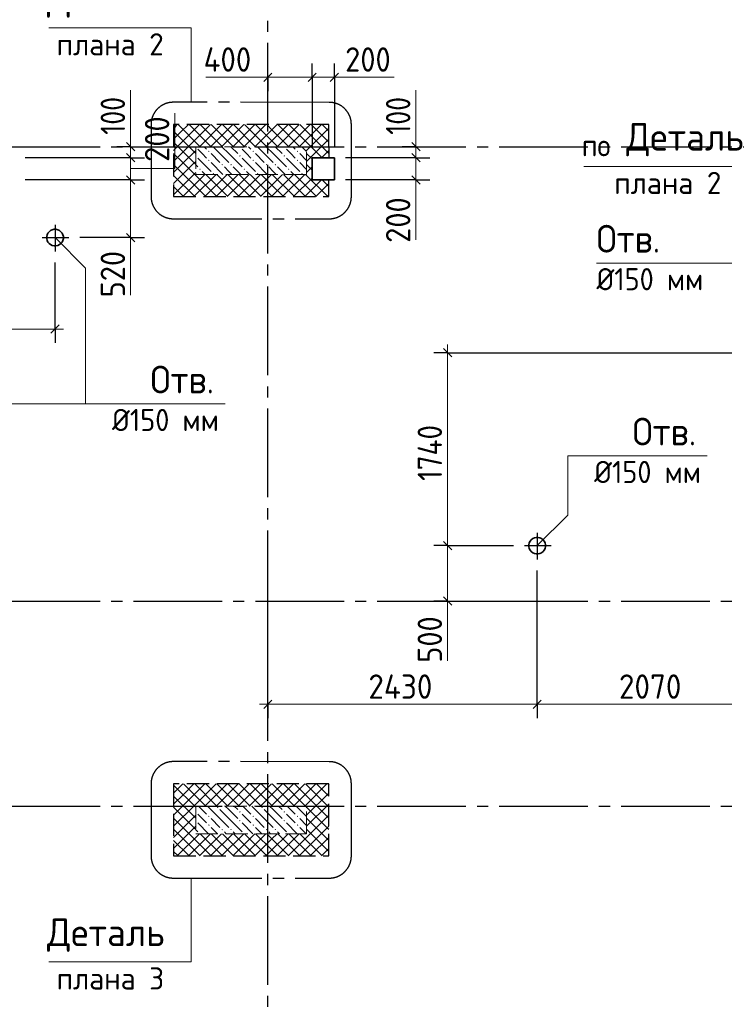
# Model space of a CAD drawing. Header units: millimetres. Extents: x 0 to 59400, y 0 to 42000.
# Tile 7 of 31: x 11574 to 17931, y 25143 to 34028. Entities that reach past the tile are written whole.
import ezdxf

# ---------------------------------------------------------------- set-up
doc = ezdxf.new("R2010")
doc.units = ezdxf.units.MM
doc.linetypes.add('______2', pattern=[270, 200, -70])
doc.linetypes.add('______5', pattern=[1100, 800, -100, 100, -100])
for name, color, linetype, lineweight in [('Standard', 7, 'Continuous', 25), ('ЖБ Перекрытие верхний уровень', 7, 'Continuous', 18), ('Общий01', 7, 'Continuous', 13), ('Примечания', 7, 'Continuous', 13), ('Размерная линия_ общее', 7, 'Continuous', 13)]:
    doc.layers.add(name, color=color, linetype=linetype, lineweight=lineweight)
doc.layers.add('ЖБ Пилон', color=7, linetype='______2', lineweight=13, true_color=0xa0a0a0)
doc.layers.add('Оси', color=7, linetype='______5', lineweight=13, true_color=0x656565)
doc.styles.add('ISOCPEUR', font='txt')

msp = doc.modelspace()

# ---------------------------------------------------------------- hatches: boundary and pattern name
at = {"layer": 'ЖБ Пилон', "linetype": 'Continuous', "lineweight": 18, "transparency": 33554687}
for points in [[(13164.6, 32882), (13167.1, 32879.6), (13162.7, 32875.2), (13162.7, 32882)], [(13554.1, 32879.6), (13556.5, 32882), (13564.6, 32882), (13567.1, 32879.6), (13560.6, 32873.1)], [(13954.1, 32879.6), (13956.5, 32882), (13964.6, 32882), (13967.1, 32879.6), (13960.6, 32873.1)], [(13162.7, 32803.9), (13167.1, 32799.6), (13162.7, 32795.2)], [(13274.1, 32839.6), (13280.6, 32846.1), (13287.1, 32839.6), (13280.6, 32833.1)], [(13554.1, 32799.6), (13560.6, 32806.1), (13567.1, 32799.6), (13560.6, 32793.1)], [(13674.1, 32839.6), (13680.6, 32846.1), (13687.1, 32839.6), (13680.6, 32833.1)], [(13954.1, 32799.6), (13960.6, 32806.1), (13967.1, 32799.6), (13960.6, 32793.1)], [(14074.1, 32839.6), (14080.6, 32846.1), (14087.1, 32839.6), (14080.6, 32833.1)], [(13274.1, 32759.6), (13280.6, 32766.1), (13287.1, 32759.6), (13280.6, 32753.1)], [(13394.1, 32719.6), (13400.6, 32726.1), (13407.1, 32719.6), (13400.6, 32713.1)], [(13474.1, 32719.6), (13480.6, 32726.1), (13487.1, 32719.6), (13480.6, 32713.1)], [(13674.1, 32759.6), (13680.6, 32766.1), (13687.1, 32759.6), (13680.6, 32753.1)], [(13794.1, 32719.6), (13800.6, 32726.1), (13807.1, 32719.6), (13800.6, 32713.1)], [(13874.1, 32719.6), (13880.6, 32726.1), (13887.1, 32719.6), (13880.6, 32713.1)], [(14074.1, 32759.6), (14080.6, 32766.1), (14087.1, 32759.6), (14080.6, 32753.1)], [(13194.1, 32679.6), (13200.6, 32686.1), (13207.1, 32679.6), (13200.6, 32673.1)], [(13314.1, 32639.6), (13320.6, 32646.1), (13327.1, 32639.6), (13320.6, 32633.1)], [(13594.1, 32679.6), (13600.6, 32686.1), (13607.1, 32679.6), (13600.6, 32673.1)], [(13714.1, 32639.6), (13720.6, 32646.1), (13727.1, 32639.6), (13720.6, 32633.1)], [(13994.1, 32679.6), (14000.6, 32686.1), (14007.1, 32679.6), (14000.6, 32673.1)], [(14114.1, 32639.6), (14120.6, 32646.1), (14127.1, 32639.6), (14120.6, 32633.1)], [(13354.1, 26919.6), (13360.6, 26926.1), (13367.1, 26919.6), (13360.6, 26913.1)], [(13754.1, 26919.6), (13760.6, 26926.1), (13767.1, 26919.6), (13760.6, 26913.1)], [(14154.1, 26919.6), (14160.6, 26926.1), (14162.7, 26923.9), (14162.7, 26915.2), (14160.6, 26913.1)], [(13162.7, 26883.9), (13167.1, 26879.6), (13162.7, 26875.2)], [(13274.1, 26839.6), (13280.6, 26846.1), (13287.1, 26839.6), (13280.6, 26833.1)], [(13554.1, 26879.6), (13560.6, 26886.1), (13567.1, 26879.6), (13560.6, 26873.1)], [(13674.1, 26839.6), (13680.6, 26846.1), (13687.1, 26839.6), (13680.6, 26833.1)], [(13954.1, 26879.6), (13960.6, 26886.1), (13967.1, 26879.6), (13960.6, 26873.1)], [(14074.1, 26839.6), (14080.6, 26846.1), (14087.1, 26839.6), (14080.6, 26833.1)], [(13162.7, 26803.9), (13167.1, 26799.6), (13162.7, 26795.2)], [(13274.1, 26759.6), (13280.6, 26766.1), (13287.1, 26759.6), (13280.6, 26753.1)], [(13554.1, 26799.6), (13560.6, 26806.1), (13567.1, 26799.6), (13560.6, 26793.1)], [(13674.1, 26759.6), (13680.6, 26766.1), (13687.1, 26759.6), (13680.6, 26753.1)], [(13954.1, 26799.6), (13960.6, 26806.1), (13967.1, 26799.6), (13960.6, 26793.1)], [(14074.1, 26759.6), (14080.6, 26766.1), (14087.1, 26759.6), (14080.6, 26753.1)], [(13196.5, 26682), (13200.6, 26686.1), (13204.6, 26682)], [(13394.1, 26719.6), (13400.6, 26726.1), (13407.1, 26719.6), (13400.6, 26713.1)], [(13474.1, 26719.6), (13480.6, 26726.1), (13487.1, 26719.6), (13480.6, 26713.1)], [(13596.5, 26682), (13600.6, 26686.1), (13604.6, 26682)], [(13794.1, 26719.6), (13800.6, 26726.1), (13807.1, 26719.6), (13800.6, 26713.1)], [(13874.1, 26719.6), (13880.6, 26726.1), (13887.1, 26719.6), (13880.6, 26713.1)], [(13996.5, 26682), (14000.6, 26686.1), (14004.6, 26682)]]:
    msp.add_hatch(color=7, dxfattribs=at).paths.add_polyline_path(points, flags=16)

# ---------------------------------------------------------------- linework, layer by layer
at = {"layer": 'Standard', "color": 7, "linetype": '______5', "lineweight": -3, "transparency": 33554687}
for p, q in [((14366.2, 33282.4), (12959.2, 33282.9)), ((12759.2, 33082.9), (12759.2, 32432)), ((14566.2, 32431.6), (14566.2, 33082.4)), ((12959.2, 32232), (14366.2, 32231.6)), ((14366.2, 27332.4), (12959.2, 27332.9)), ((12759.2, 27132.9), (12759.2, 26482)), ((14566.2, 26481.6), (14566.2, 27132.4)), ((12959.2, 26282), (14366.2, 26281.6))]:
    msp.add_line(p, q, dxfattribs=at)
at = {"layer": 'Standard', "color": 9, "linetype": '______2', "lineweight": -3, "true_color": 0xc7c7c7, "transparency": 33554687}
for p, q in [((14362.7, 33082), (12962.7, 33082)), ((12962.7, 33082), (12962.7, 32432)), ((14362.7, 32882), (14362.7, 33082)), ((14362.7, 32882), (14362.7, 32782)), ((14362.7, 32432), (14362.7, 32582)), ((12962.7, 32432), (14362.7, 32432)), ((14362.7, 27132), (12962.7, 27132)), ((12962.7, 27132), (12962.7, 26482)), ((14362.7, 26482), (14362.7, 27132)), ((12962.7, 26482), (14362.7, 26482))]:
    msp.add_line(p, q, dxfattribs=at)
at = {"layer": 'Standard', "color": 9, "linetype": 'Continuous', "lineweight": -3, "true_color": 0xc7c7c7, "transparency": 33554687}
for p, q in [((13002.6, 33082), (13202.6, 32882)), ((13102.6, 33082), (13302.6, 32882)), ((13195.6, 32882), (13395.6, 33082)), ((13202.6, 33082), (13402.6, 32882)), ((13295.6, 32882), (13495.6, 33082)), ((13302.6, 33082), (13502.6, 32882)), ((13395.6, 32882), (13595.6, 33082)), ((13402.6, 33082), (13602.6, 32882)), ((13495.6, 32882), (13695.6, 33082)), ((13502.6, 33082), (13702.6, 32882)), ((13595.6, 32882), (13795.6, 33082)), ((13602.6, 33082), (13802.6, 32882)), ((13702.6, 33082), (13849.1, 32935.5)), ((13802.6, 33082), (13849.1, 33035.5)), ((13849.1, 33035.5), (13895.6, 33082)), ((13849.1, 32935.5), (13995.6, 33082)), ((13895.6, 32882), (14095.6, 33082)), ((13902.6, 33082), (14102.6, 32882)), ((13995.6, 32882), (14195.6, 33082)), ((14002.6, 33082), (14302.6, 32782)), ((14095.6, 32882), (14295.6, 33082)), ((14102.6, 33082), (14362.7, 32821.8)), ((14202.6, 33082), (14362.7, 32921.8)), ((14302.6, 33082), (14362.7, 33021.8)), ((12962.7, 33021.8), (13162.7, 32821.8)), ((13695.6, 32882), (13849.1, 33035.5)), ((13849.1, 33035.5), (14002.6, 32882)), ((14162.7, 32849.2), (14362.7, 33049.2)), ((12962.7, 32921.8), (13149.1, 32735.5)), ((13795.6, 32882), (13849.1, 32935.5)), ((13849.1, 32935.5), (13902.6, 32882)), ((14162.7, 32749.2), (14362.7, 32949.2)), ((12962.7, 32821.8), (13049.1, 32735.5)), ((13049.1, 32735.5), (13162.7, 32849.2)), ((14162.7, 32821.8), (14212.7, 32771.8)), ((14295.6, 32782), (14362.7, 32849.2)), ((12962.7, 32649.2), (13049.1, 32735.5)), ((12962.7, 32549.2), (13149.1, 32735.5)), ((12962.7, 32721.8), (13252.6, 32432)), ((13049.1, 32735.5), (13352.6, 32432)), ((13149.1, 32735.5), (13162.7, 32749.2)), ((13149.1, 32735.5), (13162.7, 32721.8)), ((14162.7, 32721.8), (14212.7, 32671.8)), ((14162.7, 32649.2), (14212.7, 32699.2)), ((12962.7, 32449.2), (13162.7, 32649.2)), ((12962.7, 32621.8), (13152.6, 32432)), ((13045.6, 32432), (13245.6, 32632)), ((13145.6, 32432), (13345.6, 32632)), ((13245.6, 32432), (13445.6, 32632)), ((13252.6, 32632), (13452.6, 32432)), ((13345.6, 32432), (13545.6, 32632)), ((13352.6, 32632), (13552.6, 32432)), ((13445.6, 32432), (13645.6, 32632)), ((13452.6, 32632), (13652.6, 32432)), ((13545.6, 32432), (13745.6, 32632)), ((13552.6, 32632), (13752.6, 32432)), ((13645.6, 32432), (13845.6, 32632)), ((13652.6, 32632), (13849.1, 32435.5)), ((13752.6, 32632), (13849.1, 32535.5)), ((13849.1, 32535.5), (13945.6, 32632)), ((13849.1, 32435.5), (14045.6, 32632)), ((13852.6, 32632), (14052.6, 32432)), ((13945.6, 32432), (14145.6, 32632)), ((13952.6, 32632), (14152.6, 32432)), ((14052.6, 32632), (14252.6, 32432)), ((14152.6, 32632), (14352.6, 32432)), ((12962.7, 32521.8), (13052.6, 32432)), ((13745.6, 32432), (13849.1, 32535.5)), ((13849.1, 32535.5), (13952.6, 32432)), ((14045.6, 32432), (14212.7, 32599.2)), ((14145.6, 32432), (14295.6, 32582)), ((14245.6, 32432), (14362.7, 32549.2)), ((14302.6, 32582), (14362.7, 32521.8)), ((13845.6, 32432), (13849.1, 32435.5)), ((13849.1, 32435.5), (13852.6, 32432)), ((14345.6, 32432), (14362.7, 32449.2)), ((12962.7, 27121.8), (13162.7, 26921.8)), ((13052.6, 27132), (13252.6, 26932)), ((13152.6, 27132), (13352.6, 26932)), ((13245.6, 26932), (13445.6, 27132)), ((13252.6, 27132), (13452.6, 26932)), ((13345.6, 26932), (13545.6, 27132)), ((13352.6, 27132), (13552.6, 26932)), ((13445.6, 26932), (13645.6, 27132)), ((13452.6, 27132), (13652.6, 26932)), ((13545.6, 26932), (13745.6, 27132)), ((13552.6, 27132), (13752.6, 26932)), ((13645.6, 26932), (13845.6, 27132)), ((13652.6, 27132), (13849.1, 26935.5)), ((13752.6, 27132), (13849.1, 27035.5)), ((13849.1, 27035.5), (13945.6, 27132)), ((13849.1, 26935.5), (14045.6, 27132)), ((13852.6, 27132), (14052.6, 26932)), ((13945.6, 26932), (14145.6, 27132)), ((13952.6, 27132), (14152.6, 26932)), ((14045.6, 26932), (14245.6, 27132)), ((14052.6, 27132), (14362.7, 26821.8)), ((14145.6, 26932), (14345.6, 27132)), ((14152.6, 27132), (14362.7, 26921.8)), ((14252.6, 27132), (14362.7, 27021.8)), ((14352.6, 27132), (14362.7, 27121.8)), ((12962.7, 27021.8), (13162.7, 26821.8)), ((13745.6, 26932), (13849.1, 27035.5)), ((13849.1, 27035.5), (13952.6, 26932)), ((14162.7, 26849.2), (14362.7, 27049.2)), ((13845.6, 26932), (13849.1, 26935.5)), ((13849.1, 26935.5), (13852.6, 26932)), ((14162.7, 26749.2), (14362.7, 26949.2)), ((12962.7, 26921.8), (13149.1, 26735.5)), ((13049.1, 26735.5), (13162.7, 26849.2)), ((14162.7, 26921.8), (14349.1, 26735.5)), ((14249.1, 26735.5), (14362.7, 26849.2)), ((12962.7, 26821.8), (13049.1, 26735.5)), ((13149.1, 26735.5), (13162.7, 26749.2)), ((14162.7, 26821.8), (14249.1, 26735.5)), ((14349.1, 26735.5), (14362.7, 26749.2)), ((12962.7, 26649.2), (13049.1, 26735.5)), ((12962.7, 26549.2), (13149.1, 26735.5)), ((12962.7, 26721.8), (13202.6, 26482)), ((12995.6, 26482), (13195.6, 26682)), ((13049.1, 26735.5), (13302.6, 26482)), ((13095.6, 26482), (13295.6, 26682)), ((13149.1, 26735.5), (13162.7, 26721.8)), ((13195.6, 26482), (13395.6, 26682)), ((13202.6, 26682), (13402.6, 26482)), ((13295.6, 26482), (13495.6, 26682)), ((13302.6, 26682), (13502.6, 26482)), ((13395.6, 26482), (13595.6, 26682)), ((13402.6, 26682), (13602.6, 26482)), ((13495.6, 26482), (13695.6, 26682)), ((13502.6, 26682), (13702.6, 26482)), ((13595.6, 26482), (13795.6, 26682)), ((13602.6, 26682), (13802.6, 26482)), ((13702.6, 26682), (13849.1, 26535.5)), ((13802.6, 26682), (13849.1, 26635.5)), ((13849.1, 26635.5), (13895.6, 26682)), ((13849.1, 26535.5), (13995.6, 26682)), ((13895.6, 26482), (14095.6, 26682)), ((13902.6, 26682), (14102.6, 26482)), ((13995.6, 26482), (14249.1, 26735.5)), ((14002.6, 26682), (14202.6, 26482)), ((14095.6, 26482), (14349.1, 26735.5)), ((14102.6, 26682), (14302.6, 26482)), ((14162.7, 26721.8), (14362.7, 26521.8)), ((14249.1, 26735.5), (14362.7, 26621.8)), ((14349.1, 26735.5), (14362.7, 26721.8)), ((12962.7, 26621.8), (13102.6, 26482)), ((13695.6, 26482), (13849.1, 26635.5)), ((13849.1, 26635.5), (14002.6, 26482)), ((14195.6, 26482), (14362.7, 26649.2)), ((12962.7, 26521.8), (13002.6, 26482)), ((13795.6, 26482), (13849.1, 26535.5)), ((13849.1, 26535.5), (13902.6, 26482)), ((14295.6, 26482), (14362.7, 26549.2))]:
    msp.add_line(p, q, dxfattribs=at)
for points in [[(12962.7, 33049.2), (12979.2, 33065.6), (12979.2, 33065.6), (12995.6, 33082)], [(12962.7, 32949.2), (13029.2, 33015.6), (13029.2, 33015.6), (13095.6, 33082)], [(12962.7, 32849.2), (13079.2, 32965.6), (13079.2, 32965.6), (13195.6, 33082)], [(12962.7, 32749.2), (13129.2, 32915.6), (13129.2, 32915.6), (13295.6, 33082)], [(12962.7, 27049.2), (13004.2, 27090.6), (13004.2, 27090.6), (13045.6, 27132)], [(12962.7, 26949.2), (13054.2, 27040.6), (13054.2, 27040.6), (13145.6, 27132)], [(12962.7, 26849.2), (13104.2, 26990.6), (13104.2, 26990.6), (13245.6, 27132)], [(12962.7, 26749.2), (13154.2, 26940.6), (13154.2, 26940.6), (13345.6, 27132)]]:
    msp.add_lwpolyline(points, dxfattribs=at)
at = {"layer": 'Standard', "color": 7, "linetype": '______5', "lineweight": -3, "transparency": 33554687}
for centre, start, end in [((12959.2, 33082.9), 90, 180), ((14366.2, 33082.4), 0, 90), ((12959.2, 32432), 180, 270), ((14366.2, 32431.6), 270, 0), ((12959.2, 27132.9), 90, 180), ((14366.2, 27132.4), 0, 90), ((12959.2, 26482), 180, 270), ((14366.2, 26481.6), 270, 0)]:
    msp.add_arc(centre, 200, start, end, dxfattribs=at)
at = {"layer": 'ЖБ Перекрытие верхний уровень', "color": 7, "linetype": 'Continuous', "lineweight": 35, "transparency": 33554687}
for p, q in [((14412.7, 32782), (14212.7, 32782)), ((14212.7, 32782), (14212.7, 32582)), ((14412.7, 32582), (14412.7, 32782)), ((14212.7, 32582), (14412.7, 32582)), ((11821.6, 32086.9), (11817.9, 32070.4)), ((11829, 32102.1), (11821.6, 32086.9)), ((11839.5, 32115.3), (11829, 32102.1)), ((11852.7, 32125.8), (11839.5, 32115.3)), ((11867.9, 32133.1), (11852.7, 32125.8)), ((11884.3, 32136.8), (11867.9, 32133.1)), ((11901.2, 32136.8), (11884.3, 32136.8)), ((11917.6, 32133.1), (11901.2, 32136.8)), ((11932.8, 32125.8), (11917.6, 32133.1)), ((11946, 32115.3), (11932.8, 32125.8)), ((11956.5, 32102.1), (11946, 32115.3)), ((11963.8, 32086.9), (11956.5, 32102.1)), ((11967.6, 32070.4), (11963.8, 32086.9)), ((11817.9, 32070.4), (11817.9, 32053.6)), ((11817.9, 32053.6), (11821.6, 32037.1)), ((11821.6, 32037.1), (11829, 32021.9)), ((11829, 32021.9), (11839.5, 32008.7)), ((11839.5, 32008.7), (11852.7, 31998.2)), ((11852.7, 31998.2), (11867.9, 31990.9)), ((11867.9, 31990.9), (11884.3, 31987.2)), ((11901.2, 31987.2), (11917.6, 31990.9)), ((11917.6, 31990.9), (11932.8, 31998.2)), ((11932.8, 31998.2), (11946, 32008.7)), ((11946, 32008.7), (11956.5, 32021.9)), ((11956.5, 32021.9), (11963.8, 32037.1)), ((11963.8, 32037.1), (11967.6, 32053.6)), ((11967.6, 32053.6), (11967.6, 32070.4)), ((11884.3, 31987.2), (11901.2, 31987.2)), ((16189.5, 29335.3), (16179, 29322.1)), ((16202.7, 29345.8), (16189.5, 29335.3)), ((16217.9, 29353.1), (16202.7, 29345.8)), ((16234.3, 29356.8), (16217.9, 29353.1)), ((16251.2, 29356.8), (16234.3, 29356.8)), ((16267.6, 29353.1), (16251.2, 29356.8)), ((16282.8, 29345.8), (16267.6, 29353.1)), ((16296, 29335.3), (16282.8, 29345.8)), ((16306.5, 29322.1), (16296, 29335.3)), ((16171.6, 29306.9), (16167.9, 29290.4)), ((16167.9, 29290.4), (16167.9, 29273.6)), ((16167.9, 29273.6), (16171.6, 29257.1)), ((16179, 29322.1), (16171.6, 29306.9)), ((16171.6, 29257.1), (16179, 29241.9)), ((16179, 29241.9), (16189.5, 29228.7)), ((16296, 29228.7), (16306.5, 29241.9)), ((16313.8, 29306.9), (16306.5, 29322.1)), ((16306.5, 29241.9), (16313.8, 29257.1)), ((16317.6, 29290.4), (16313.8, 29306.9)), ((16313.8, 29257.1), (16317.6, 29273.6)), ((16317.6, 29273.6), (16317.6, 29290.4)), ((16189.5, 29228.7), (16202.7, 29218.2)), ((16202.7, 29218.2), (16217.9, 29210.9)), ((16217.9, 29210.9), (16234.3, 29207.2)), ((16234.3, 29207.2), (16251.2, 29207.2)), ((16251.2, 29207.2), (16267.6, 29210.9)), ((16267.6, 29210.9), (16282.8, 29218.2)), ((16282.8, 29218.2), (16296, 29228.7))]:
    msp.add_line(p, q, dxfattribs=at)
at = {"layer": 'ЖБ Пилон', "color": 253, "linetype": '______2', "lineweight": 13, "true_color": 0xa0a0a0, "transparency": 33554687}
for p, q in [((14162.7, 32882), (13162.7, 32882)), ((13162.7, 32882), (13162.7, 32632)), ((14162.7, 32632), (14162.7, 32882)), ((13162.7, 32632), (14162.7, 32632)), ((14162.7, 26932), (13162.7, 26932)), ((13162.7, 26932), (13162.7, 26682)), ((14162.7, 26682), (14162.7, 26932)), ((13162.7, 26682), (14162.7, 26682))]:
    msp.add_line(p, q, dxfattribs=at)
at = {"layer": 'ЖБ Пилон', "color": 9, "linetype": 'Continuous', "lineweight": 18, "true_color": 0xc7c7c7, "transparency": 33554687}
for p, q in [((13238.1, 32882), (13260.6, 32859.6)), ((13380.6, 32819.6), (13318.1, 32882)), ((13398.1, 32882), (13460.6, 32819.6)), ((13478.1, 32882), (13540.6, 32819.6)), ((13638.1, 32882), (13660.6, 32859.6)), ((13780.6, 32819.6), (13718.1, 32882)), ((13798.1, 32882), (13860.6, 32819.6)), ((13878.1, 32882), (13940.6, 32819.6)), ((14038.1, 32882), (14060.6, 32859.6)), ((14162.7, 32837.4), (14118.1, 32882)), ((13220.6, 32819.6), (13180.6, 32859.6)), ((13260.6, 32779.6), (13220.6, 32819.6)), ((13300.6, 32819.6), (13380.6, 32739.6)), ((13380.6, 32819.6), (13460.6, 32739.6)), ((13460.6, 32819.6), (13580.6, 32699.6)), ((13620.6, 32819.6), (13580.6, 32859.6)), ((13660.6, 32779.6), (13620.6, 32819.6)), ((13700.6, 32819.6), (13780.6, 32739.6)), ((13780.6, 32819.6), (13860.6, 32739.6)), ((13860.6, 32819.6), (13980.6, 32699.6)), ((14020.6, 32819.6), (13980.6, 32859.6)), ((14060.6, 32779.6), (14020.6, 32819.6)), ((14100.6, 32819.6), (14162.7, 32757.4)), ((13162.7, 32717.4), (13180.6, 32699.6)), ((13180.6, 32779.6), (13300.6, 32659.6)), ((13300.6, 32739.6), (13408.1, 32632)), ((13460.6, 32659.6), (13420.6, 32699.6)), ((13500.6, 32699.6), (13568.1, 32632)), ((13580.6, 32779.6), (13700.6, 32659.6)), ((13700.6, 32739.6), (13808.1, 32632)), ((13860.6, 32659.6), (13820.6, 32699.6)), ((13900.6, 32699.6), (13968.1, 32632)), ((13980.6, 32779.6), (14100.6, 32659.6)), ((14100.6, 32739.6), (14162.7, 32677.4)), ((13162.7, 32637.4), (13168.1, 32632)), ((13220.6, 32659.6), (13248.1, 32632)), ((13488.1, 32632), (13460.6, 32659.6)), ((13620.6, 32659.6), (13648.1, 32632)), ((13888.1, 32632), (13860.6, 32659.6)), ((14020.6, 32659.6), (14048.1, 32632)), ((13188.1, 26932), (13260.6, 26859.6)), ((13380.6, 26819.6), (13268.1, 26932)), ((13460.6, 26899.6), (13428.1, 26932)), ((13508.1, 26932), (13540.6, 26899.6)), ((13588.1, 26932), (13660.6, 26859.6)), ((13780.6, 26819.6), (13668.1, 26932)), ((13860.6, 26899.6), (13828.1, 26932)), ((13908.1, 26932), (13940.6, 26899.6)), ((13988.1, 26932), (14060.6, 26859.6)), ((14162.7, 26837.4), (14068.1, 26932)), ((13220.6, 26819.6), (13180.6, 26859.6)), ((13380.6, 26899.6), (13460.6, 26819.6)), ((13460.6, 26899.6), (13540.6, 26819.6)), ((13620.6, 26819.6), (13580.6, 26859.6)), ((13780.6, 26899.6), (13860.6, 26819.6)), ((13860.6, 26899.6), (13940.6, 26819.6)), ((14020.6, 26819.6), (13980.6, 26859.6)), ((13180.6, 26779.6), (13278.1, 26682)), ((13260.6, 26779.6), (13220.6, 26819.6)), ((13300.6, 26819.6), (13380.6, 26739.6)), ((13380.6, 26819.6), (13460.6, 26739.6)), ((13460.6, 26819.6), (13580.6, 26699.6)), ((13580.6, 26779.6), (13678.1, 26682)), ((13660.6, 26779.6), (13620.6, 26819.6)), ((13700.6, 26819.6), (13780.6, 26739.6)), ((13780.6, 26819.6), (13860.6, 26739.6)), ((13860.6, 26819.6), (13980.6, 26699.6)), ((13980.6, 26779.6), (14078.1, 26682)), ((14060.6, 26779.6), (14020.6, 26819.6)), ((14100.6, 26819.6), (14162.7, 26757.4)), ((13162.7, 26717.4), (13180.6, 26699.6)), ((13300.6, 26739.6), (13358.1, 26682)), ((13438.1, 26682), (13420.6, 26699.6)), ((13500.6, 26699.6), (13518.1, 26682)), ((13700.6, 26739.6), (13758.1, 26682)), ((13838.1, 26682), (13820.6, 26699.6)), ((13900.6, 26699.6), (13918.1, 26682)), ((14100.6, 26739.6), (14158.1, 26682))]:
    msp.add_line(p, q, dxfattribs=at)
at = {"layer": 'Общий01', "color": 7, "linetype": 'Continuous', "lineweight": 13, "transparency": 33554687}
for points in [[(11836.9, 33955.4), (13120.9, 33955.4), (13120.9, 33282.8)], [(16664.2, 32704.4), (18228.2, 32704.4), (18959.2, 32704.4)], [(12168.5, 30561.7), (10628.5, 30561.7), (10628.5, 31786.2), (10352.7, 32062)], [(13427.8, 30561.7), (12168.5, 30561.7), (12168.5, 31786.2), (11892.7, 32062)], [(16777.7, 31832.3), (18037, 31832.3), (18037, 31297.8), (18312.7, 31022)], [(17777.8, 30092.3), (16518.5, 30092.3), (16518.5, 29557.8), (16242.7, 29282)], [(11836.9, 25525.4), (13120.9, 25525.4), (13120.9, 26281.9)]]:
    msp.add_lwpolyline(points, dxfattribs=at)
at = {"layer": 'Оси', "color": 8, "linetype": '______5', "lineweight": -3, "transparency": 33554687}
for p, q in [((13812.7, 16519.3), (13812.7, 38804.6)), ((3800, 32882), (27445.3, 32882)), ((11892.7, 32176.8), (11892.7, 31936.8)), ((11777.9, 32062), (12017.9, 32062)), ((16242.7, 29396.8), (16242.7, 29156.8)), ((16127.9, 29282), (16367.9, 29282)), ((3800, 28782), (38610, 28782)), ((3800, 26932), (38610, 26932))]:
    msp.add_line(p, q, dxfattribs=at)
at = {"layer": 'Примечания', "color": 7, "linetype": 'Continuous', "lineweight": 13, "transparency": 33554687}
for p, q in [((13812.7, 33508.9), (13252.7, 33508.9)), ((14412.7, 33508.9), (14952.7, 33508.9)), ((12574.5, 32882), (12574.5, 33392)), ((15148.5, 32882), (15148.5, 33392)), ((15148.5, 32582), (15148.5, 32042)), ((12574.5, 32062), (12574.5, 31542)), ((15434.4, 28782), (15434.4, 28242))]:
    msp.add_line(p, q, dxfattribs=at)
msp.add_lwpolyline([(12574.5, 32684.8), (12974.5, 32684.8), (12974.5, 33184.8)], dxfattribs=at)
at = {"layer": 'Размерная линия_ общее', "color": 253, "linetype": 'Continuous', "lineweight": -3, "true_color": 0xa0a0a0, "transparency": 33554687}
for p, q in [((13812.7, 33508.9), (13812.7, 33633.9)), ((14212.7, 33508.9), (14212.7, 33633.9)), ((14412.7, 33508.9), (14412.7, 33633.9)), ((13812.7, 33508.9), (13812.7, 33383.9)), ((13812.7, 33508.9), (13812.7, 33508.9)), ((14212.7, 33508.9), (14212.7, 33383.9)), ((14212.7, 33508.9), (14212.7, 32882)), ((14412.7, 33508.9), (14412.7, 33383.9)), ((14412.7, 33508.9), (14412.7, 32882)), ((12574.5, 32882), (12449.5, 32882)), ((12574.5, 32882), (12699.5, 32882)), ((12574.5, 32882), (12574.5, 32882)), ((15148.5, 32882), (15023.5, 32882)), ((15148.5, 32882), (15273.5, 32882)), ((15148.5, 32882), (15148.5, 32882)), ((12574.5, 32782), (12449.5, 32782)), ((12574.5, 32782), (12699.5, 32782)), ((15148.5, 32782), (15023.5, 32782)), ((15148.5, 32782), (15273.5, 32782)), ((12574.5, 32582), (12449.5, 32582)), ((12574.5, 32582), (12699.5, 32582)), ((15148.5, 32582), (15023.5, 32582)), ((15148.5, 32582), (15273.5, 32582)), ((12574.5, 32062), (12449.5, 32062)), ((12574.5, 32062), (12699.5, 32062)), ((11892.7, 31235.9), (11892.7, 31360.9)), ((11892.7, 31235.9), (11892.7, 31110.9)), ((15434.4, 31022), (15309.4, 31022)), ((15434.4, 31022), (15559.4, 31022)), ((15434.4, 31022), (18097.9, 31022)), ((15434.4, 29282), (15309.4, 29282)), ((15434.4, 29282), (15559.4, 29282)), ((15434.4, 29282), (16027.9, 29282)), ((13812.7, 27850), (13812.7, 29056.8)), ((15434.4, 28782), (15309.4, 28782)), ((15434.4, 28782), (15559.4, 28782)), ((15434.4, 28782), (16027.9, 28782)), ((13812.7, 27850), (13812.7, 27975)), ((16242.7, 27850), (16242.7, 27975)), ((13812.7, 27850), (13812.7, 27725)), ((16242.7, 27850), (16242.7, 27725))]:
    msp.add_line(p, q, dxfattribs=at)
at = {"layer": 'Размерная линия_ общее', "color": 7, "linetype": 'Continuous', "lineweight": 13, "transparency": 33554687}
for p, q in [((13812.7, 33508.9), (13737.7, 33508.9)), ((13812.7, 33508.9), (14212.7, 33508.9)), ((14212.7, 33508.9), (14412.7, 33508.9)), ((14412.7, 33508.9), (14487.7, 33508.9)), ((12574.5, 32882), (12574.5, 32957)), ((15148.5, 32882), (15148.5, 32957)), ((15148.5, 32882), (15148.5, 32782)), ((12574.5, 32782), (12574.5, 32582)), ((15148.5, 32782), (15148.5, 32582)), ((12574.5, 32582), (12574.5, 32062)), ((15148.5, 32582), (15148.5, 32507)), ((12574.5, 32062), (12574.5, 31987)), ((11892.7, 31235.9), (10352.7, 31235.9)), ((11892.7, 31235.9), (11967.7, 31235.9)), ((15434.4, 31022), (15434.4, 31097)), ((15434.4, 29282), (15434.4, 28782)), ((15434.4, 28782), (15434.4, 28707)), ((13812.7, 27850), (13737.7, 27850)), ((16242.7, 27850), (13812.7, 27850)), ((18312.7, 27850), (16242.7, 27850))]:
    msp.add_line(p, q, dxfattribs=at)
at = {"layer": 'Размерная линия_ общее', "color": 7, "linetype": 'Continuous', "lineweight": 25, "transparency": 33554687}
for p, q in [((13775.2, 33471.4), (13850.2, 33546.4)), ((14175.2, 33471.4), (14250.2, 33546.4)), ((14375.2, 33471.4), (14450.2, 33546.4)), ((12537, 32919.5), (12612, 32844.5)), ((15111, 32919.5), (15186, 32844.5)), ((12537, 32819.5), (12612, 32744.5)), ((15111, 32819.5), (15186, 32744.5)), ((12537, 32619.5), (12612, 32544.5)), ((15111, 32619.5), (15186, 32544.5)), ((12537, 32099.5), (12612, 32024.5)), ((11930.2, 31273.4), (11855.2, 31198.4)), ((15396.9, 31059.5), (15471.9, 30984.5)), ((15396.9, 29319.5), (15471.9, 29244.5)), ((15396.9, 28819.5), (15471.9, 28744.5)), ((13850.2, 27887.5), (13775.2, 27812.5)), ((16280.2, 27887.5), (16205.2, 27812.5))]:
    msp.add_line(p, q, dxfattribs=at)
at = {"layer": 'Размерная линия_ общее', "color": 7, "linetype": 'Continuous', "lineweight": 13, "transparency": 33554687}
for points in [[(12574.5, 32882), (12574.5, 32855.6), (12574.5, 32855.6), (12574.5, 32782)], [(15434.4, 31022), (15434.4, 29766.5), (15434.4, 29766.5), (15434.4, 29282)]]:
    msp.add_lwpolyline(points, dxfattribs=at)
at = {"layer": 'Размерная линия_ общее', "color": 253, "linetype": 'Continuous', "lineweight": -3, "true_color": 0xa0a0a0, "transparency": 33554687}
for points in [[(12574.5, 32782), (12557.5, 32782), (12557.5, 32782), (11622.7, 32782)], [(15148.5, 32782), (15131.5, 32782), (15131.5, 32782), (14512.7, 32782)], [(12574.5, 32582), (12557.5, 32582), (12557.5, 32582), (11622.7, 32582)], [(15148.5, 32582), (15131.5, 32582), (15131.5, 32582), (14512.7, 32582)], [(12574.5, 32062), (12557.5, 32062), (12557.5, 32062), (12117.9, 32062)], [(11892.7, 31235.9), (11892.7, 31484.9), (11892.7, 31484.9), (11892.7, 31836.8)], [(16242.7, 27850), (16242.7, 27867), (16242.7, 27867), (16242.7, 29056.8)]]:
    msp.add_lwpolyline(points, dxfattribs=at)

# ---------------------------------------------------------------- texts
at = {"layer": 'Общий01', "color": 7, "linetype": 'Continuous', "lineweight": 25, "transparency": 33554687, "attachment_point": 7, "style": 'ISOCPEUR'}
for s, insert, char_height, width in [('\\W0.96;Деталь', (11820.6, 34046.1), 250, 1294.232), ('\\W0.96;плана 2', (11906, 33706.1), 200, 1095.538), ('\\W0.93;Отв.', (16777.7, 31926.4), 250, 790.936), ('\\W0.93;Ø150 мм', (16777.7, 31586.4), 200, 1112.362), ('\\W0.93;Отв.', (12752.8, 30655.8), 250, 790.95), ('\\W0.93;Ø150 мм', (12407, 30315.8), 200, 1112.362), ('\\W0.93;Отв.', (17102.8, 30186.4), 250, 790.936), ('\\W0.93;Ø150 мм', (16757, 29846.4), 200, 1112.376), ('\\W0.96;Деталь', (11820.6, 25616.1), 250, 1294.232), ('\\W0.96;плана 3', (11906, 25276.1), 200, 1095.538)]:
    msp.add_mtext(s, dxfattribs=dict(at, insert=insert, char_height=char_height, width=width))
at = {"layer": 'Общий01', "color": 7, "linetype": 'Continuous', "lineweight": 18, "transparency": 33554687, "attachment_point": 7, "style": 'ISOCPEUR'}
for s, insert, char_height, width in [('\\W0.96;Деталь', (17045.8, 32795.1), 250, 1294.239), ('\\W0.91;по ', (16645.8, 32795.1), 200, 490.677), ('\\W0.96;плана 2', (16937.4, 32455.1), 200, 1095.538)]:
    msp.add_mtext(s, dxfattribs=dict(at, insert=insert, char_height=char_height, width=width))
at = {"layer": 'Размерная линия_ общее', "color": 7, "linetype": 'Continuous', "lineweight": 25, "transparency": 33554687, "char_height": 220, "attachment_point": 7, "style": 'ISOCPEUR'}
for s, insert, width in [('\\W0.92;400', (13233.2, 33558.9), 584.424), ('\\W0.91;200', (14510.2, 33558.9), 561.981), ('\\W0.93;2430', (14719.7, 27900), 740.379), ('\\W0.93;2070', (16980.7, 27900), 718.094)]:
    msp.add_mtext(s, dxfattribs=dict(at, insert=insert, width=width))
at = {"layer": 'Размерная линия_ общее', "color": 7, "linetype": 'Continuous', "lineweight": 25, "transparency": 33554687, "char_height": 220, "attachment_point": 7, "rotation": 90, "style": 'ISOCPEUR'}
for s, insert, width in [('\\W0.83;100', (12524.5, 32989.5), 508.571), ('\\W0.83;100', (15098.5, 32989.5), 508.571), ('\\W0.91;200', (12923.8, 32745.2), 561.981), ('\\W0.91;200', (15098.5, 32014.5), 561.988), ('\\W0.91;520', (12524.5, 31522), 561.988), ('\\W0.87;1740', (15384.4, 29866), 689.417), ('\\W0.91;500', (15384.4, 28224.5), 561.981)]:
    msp.add_mtext(s, dxfattribs=dict(at, insert=insert, width=width))

doc.saveas('drawing.dxf')
